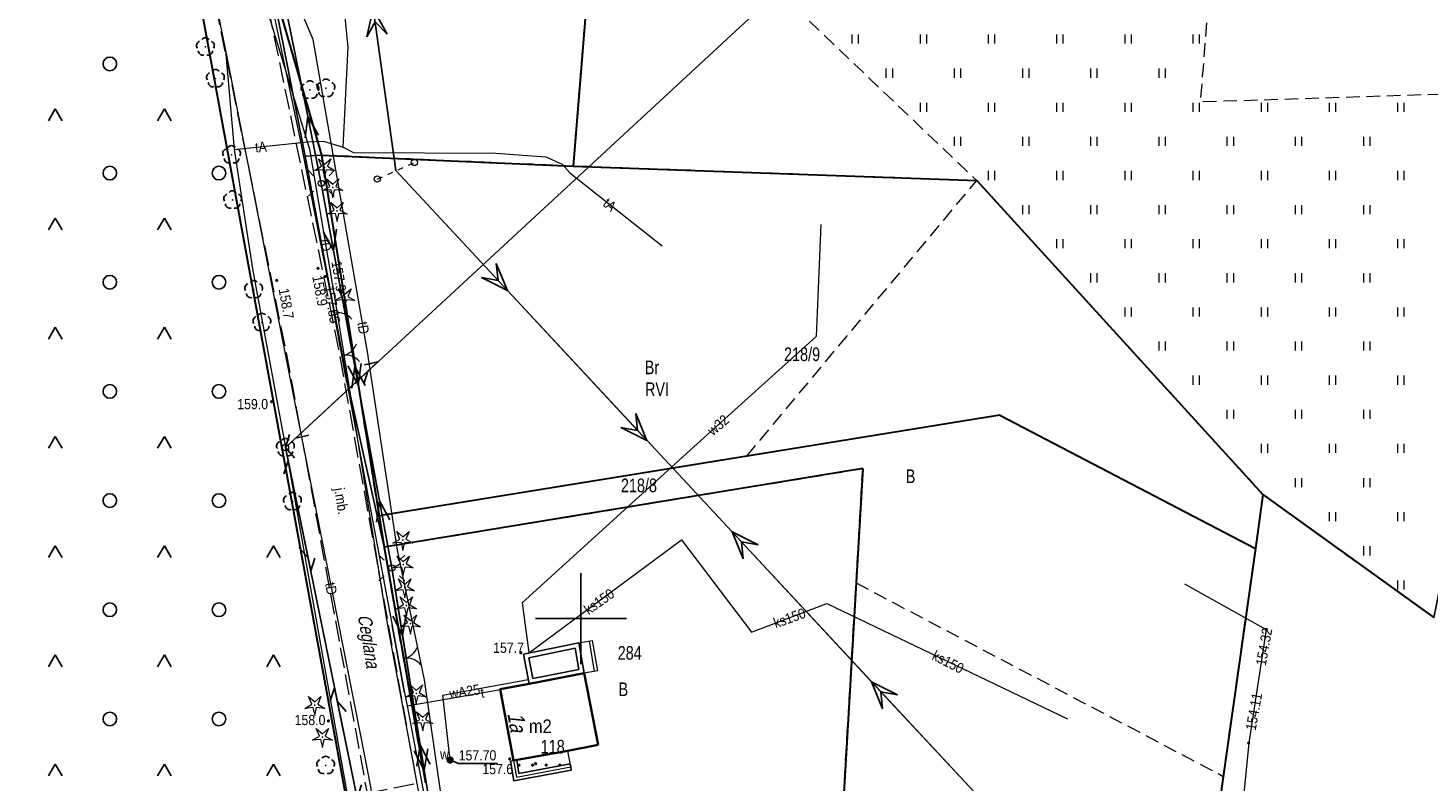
# Model space of a CAD drawing. Header units: metres. Extents: x 5548743 to 5556416, y 5707500 to 5714000.
# Tile 60 of 203: x 5554639 to 5554793, y 5709282 to 5709365. Entities that reach past the tile are written whole.
import ezdxf
from ezdxf.enums import TextEntityAlignment as Align

# ---------------------------------------------------------------- set-up
doc = ezdxf.new("R2010")
doc.units = ezdxf.units.M
doc.header["$MEASUREMENT"] = 0
for name, pattern in [('1.5_0.75', [2.25, 1.5, -0.75]), ('2.25_0.75', [3, 2.25, -0.75]), ('219-1000', [0]), ('otob_1000', [0]), ('otof_1000', [0]), ('suep_nn_1000', [0]), ('suep_wn_1000', [0]), ('supp_1000', [1.25, 0.625, -0.625]), ('sutp_1000', [0])]:
    doc.linetypes.add(name, pattern=pattern)
doc.layers.get('0').update_dxf_attribs({"color": 2, "linetype": 'CONTINUOUS', "lineweight": 5})
for name, color, linetype in [('209-oznaczenie konturu klasyfikacyjnego', 7, 'CONTINUOUS'), ('210-oznaczenie konturu użytku gruntowego', 7, 'CONTINUOUS'), ('211-numer działki ewidencyjnej', 7, 'CONTINUOUS'), ('217-kontur klasyfikacyjny', 7, 'CONTINUOUS'), ('218-kontur użytku gruntowego', 7, 'CONTINUOUS'), ('219-działka ewidencyjna', 7, 'CONTINUOUS'), ('238-Punkt adresowy budynku', 7, 'CONTINUOUS'), ('312-budynek ewidencyjny', 7, 'CONTINUOUS'), ('312-oznaczenie budynku ewidencyjnego', 7, 'CONTINUOUS'), ('312-oznaczenie budynku ewidencyjnego-Atr117', 7, 'CONTINUOUS'), ('352-schody', 7, 'CONTINUOUS'), ('994-Nazwa ulicy', 7, 'CONTINUOUS'), ('brama', 7, 'CONTINUOUS'), ('drzewo iglaste', 7, 'CONTINUOUS'), ('drzewo liściaste', 7, 'CONTINUOUS'), ('furtka', 7, 'CONTINUOUS'), ('jezdnia', 7, 'CONTINUOUS'), ('jezdnia-Atr17', 7, 'CONTINUOUS'), ('latarnia', 7, 'CONTINUOUS'), ('obudowa ochronna przewodu', 7, 'CONTINUOUS'), ('ogrodzenie trwałe', 7, 'CONTINUOUS'), ('pikieta naturalna', 7, 'CONTINUOUS'), ('pikieta naturalna-Atr2', 7, 'CONTINUOUS'), ('przewód elektroenergetyczny niskiego napięcia', 7, 'CONTINUOUS'), ('przewód elektroenergetyczny wysokiego napięcia', 7, 'CONTINUOUS'), ('przewód kanalizacyjny', 7, 'CONTINUOUS'), ('przewód kanalizacyjny-Atr1', 7, 'CONTINUOUS'), ('przewód telekomunikacyjny napowietrzny', 7, 'CONTINUOUS'), ('przewód telekomunikacyjny podziemny', 7, 'CONTINUOUS'), ('przewód telekomunikacyjny podziemny-Atr1', 7, 'CONTINUOUS'), ('przewód wodociągowy', 7, 'CONTINUOUS'), ('przewód wodociągowy-Atr1', 7, 'CONTINUOUS'), ('rzedna', 7, 'CONTINUOUS'), ('rzedna-Atr2', 7, 'CONTINUOUS'), ('słup przewodów napowietrznych', 7, 'CONTINUOUS'), ('taras', 7, 'CONTINUOUS'), ('teren zalesiony', 7, 'CONTINUOUS'), ('trawnik', 7, 'CONTINUOUS'), ('wjazd do podziemia', 7, 'CONTINUOUS'), ('Wstawianie ramki sekcyjnej z opisem', 7, 'CONTINUOUS'), ('zasuwa lub zawór', 7, 'CONTINUOUS'), ('zasuwa lub zawór-Atr17', 7, 'CONTINUOUS'), ('ściana oporowa (linia)', 7, 'CONTINUOUS')]:
    doc.layers.add(name, color=color, linetype=linetype)
doc.styles.get("Standard").update_dxf_attribs({"font": 'Working1250', "width": 0.75})
doc.linetypes.add('902-1000', pattern='A,5,0,[1,ksztalty.shx,S=1,R=0,X=0,Y=0],5', length=10)
doc.linetypes.add('otdn_1000', pattern='A,7,0,[21,ksztalty.shx,S=0.7,R=0,X=0,Y=0]', length=7)

# ---------------------------------------------------------------- blocks, each defined once
blk = doc.blocks.new('PW02')
at = {"linetype": 'Continuous', "lineweight": 13}
h = blk.add_hatch(color=0, dxfattribs=at)
edge = h.paths.add_edge_path()
edge.add_arc((0, 0), 0.18, 0, 360)
blk = doc.blocks.new('TU04')
at = {"color": 0, "linetype": 'Continuous', "lineweight": 13}
for p, q in [((0, 0), (0, 1)), ((0.7, 0), (0.7, 1))]:
    blk.add_line(p, q, dxfattribs=at)
blk = doc.blocks.new('SUEP3')
at = {"color": 0, "linetype": 'Continuous'}
for p, q in [((0, 0), (18.004, 0)), ((18.004, 0), (15.004, 1.125)), ((15.004, 1.125), (16.504, 0)), ((18.004, 0), (15.004, -1.125)), ((16.504, 0), (15.004, -1.125)), ((18.004, 0), (40.504, 0)), ((40.504, 0), (37.504, 1.125)), ((37.504, 1.125), (39.004, 0)), ((40.504, 0), (37.504, -1.125)), ((39.004, 0), (37.504, -1.125))]:
    blk.add_line(p, q, dxfattribs=at)
blk = doc.blocks.new('PW01')
at = {"linetype": 'Continuous', "lineweight": 13}
h = blk.add_hatch(color=0, dxfattribs=at)
edge = h.paths.add_edge_path()
edge.add_arc((0, 0), 0.18, 0, 360)
blk = doc.blocks.new('SUTP')
at = {"color": 0, "linetype": 'Continuous'}
for p, q in [((0, 0), (1.299, 0.75)), ((0, 0), (13.848, 0)), ((2.799, -0.75), (1.5, 0)), ((11.049, -0.75), (12.348, 0)), ((13.848, 0), (12.549, 0.75))]:
    blk.add_line(p, q, dxfattribs=at)
blk = doc.blocks.new('OK02')
at = {"color": 0, "linetype": 'Continuous', "lineweight": 0}
for centre, start, end in [((-2, 0), 0, 60), ((2, 0), 120, 180)]:
    blk.add_arc(centre, 2, start, end, dxfattribs=at)
blk = doc.blocks.new('OP011')
at = {"linetype": 'Continuous', "lineweight": 13}
h = blk.add_hatch(color=0, dxfattribs=at)
edge = h.paths.add_edge_path()
edge.add_arc((0, 0), 0.1, 0, 360)
at = {"color": 0, "linetype": 'Continuous', "lineweight": 13}
for p, q in [((-1.099, -0.357), (-0.324, 0.105)), ((-0.324, 0.105), (-0.679, 0.935)), ((-0.679, 0.935), (0, 0.341)), ((0, 0.341), (0.679, 0.935)), ((0.679, 0.935), (0.324, 0.105)), ((0.324, 0.105), (1.099, -0.357)), ((-0.2, -0.275), (-1.099, -0.357)), ((-0.2, -0.275), (0, -1.155)), ((0, -1.155), (0.2, -0.275)), ((1.099, -0.357), (0.2, -0.275))]:
    blk.add_line(p, q, dxfattribs=at)
blk = doc.blocks.new('OP021')
at = {"linetype": 'Continuous', "lineweight": 13}
h = blk.add_hatch(color=0, dxfattribs=at)
edge = h.paths.add_edge_path()
edge.add_arc((0, 0), 0.1, 0, 360)
at = {"color": 0, "linetype": 'Continuous', "lineweight": -3}
for centre, start, end in [((-0.476, 0.154), 110.388, 213.756), ((0, 0.5), 38.316, 141.684), ((0.476, 0.154), 326.244, 69.612), ((-0.294, -0.404), 182.272, 285.64), ((0.294, -0.404), 254.36, 357.728), ((0.294, -0.404), 254.36, 357.728)]:
    blk.add_arc(centre, 0.5, start, end, dxfattribs=at)
blk = doc.blocks.new('US25')
at = {"linetype": 'Continuous', "lineweight": 13}
h = blk.add_hatch(color=0, dxfattribs=at)
edge = h.paths.add_edge_path()
edge.add_arc((0, 0), 0.4, 0, 360)
blk = doc.blocks.new('SUEP1')
at = {"color": 0, "linetype": 'Continuous'}
for p, q in [((0, 0), (7.5, 0)), ((7.5, 0), (5.25, 0.75)), ((7.5, 0), (5.25, -0.75)), ((7.5, 0), (22.5, 0)), ((22.5, 0), (20.25, 0.75)), ((22.5, 0), (20.25, -0.75))]:
    blk.add_line(p, q, dxfattribs=at)
blk = doc.blocks.new('US15')
at = {"color": 0, "linetype": 'Continuous', "lineweight": 13}
blk.add_circle((0, 0), 0.35, dxfattribs=at)
blk = doc.blocks.new('OK04')
at = {"color": 0, "linetype": 'Continuous', "lineweight": 0}
blk.add_arc((2, 0), 2, 120, 180, dxfattribs=at)
blk = doc.blocks.new('SM05')
at = {"color": 0, "linetype": 'Continuous', "lineweight": 13}
blk.add_circle((0, 0), 0.35, dxfattribs=at)
blk = doc.blocks.new('SM01')
at = {"color": 0, "linetype": 'Continuous', "lineweight": 13}
for p, q in [((-0.848, 0.848), (-1.414, 1.414)), ((0.849, 0.848), (1.414, 1.414)), ((-0.848, -0.849), (-1.414, -1.414)), ((0.849, -0.849), (1.414, -1.414))]:
    blk.add_line(p, q, dxfattribs=at)
blk.add_circle((0, 0), 0.35, dxfattribs=at)
blk = doc.blocks.new('OTZK3')
at = {"color": 0, "linetype": 'Continuous'}
for p, q in [((-0.75, -0.433), (0, 0.866)), ((0, 0.866), (0.75, -0.433))]:
    blk.add_line(p, q, dxfattribs=at)
blk = doc.blocks.new('OTZK1')
at = {"color": 0, "linetype": 'Continuous'}
blk.add_circle((0, 0), 0.75, dxfattribs=at)
blk = doc.blocks.new('RAMKA1000K')
at = {"color": 0}
for p, q in [((300, 295), (300, 305)), ((295, 300), (305, 300))]:
    blk.add_line(p, q, dxfattribs=at)

msp = doc.modelspace()

# ---------------------------------------------------------------- linework, layer by layer
at = {"layer": '217-kontur klasyfikacyjny', "color": 3, "linetype": '1.5_0.75', "lineweight": 18, "flags": 128}
for points in [[(5554699.15, 5709349.73), (5554700.92, 5709371.8)], [(5554665.63, 5709371.19), (5554671.46, 5709350.94)], [(5554671.46, 5709350.94), (5554677.79, 5709311.3)], [(5554699.15, 5709349.73), (5554671.46, 5709350.94)], [(5554671.46, 5709350.94), (5554699.15, 5709349.73)], [(5554743.52, 5709348.14), (5554699.15, 5709349.73)], [(5554718.24, 5709317.86), (5554743.52, 5709348.14)], [(5554677.79, 5709311.3), (5554718.24, 5709317.86)], [(5554775, 5709313.63), (5554774.17, 5709307.69)], [(5554793.8, 5709300.1), (5554775, 5709313.63)], [(5554774.17, 5709307.69), (5554770.63, 5709282.66)], [(5554770.63, 5709282.66), (5554769.35, 5709273.57)]]:
    msp.add_lwpolyline(points, dxfattribs=at)
at = {"layer": '218-kontur użytku gruntowego', "color": 70, "linetype": '1.5_0.75', "lineweight": 18, "flags": 128}
for points in [[(5554677.29, 5709263.24), (5554651.5, 5709403.86)], [(5554651.5, 5709403.86), (5554677.29, 5709263.24)], [(5554700.92, 5709371.8), (5554699.15, 5709349.73)], [(5554699.15, 5709349.73), (5554700.92, 5709371.8)], [(5554665.63, 5709371.19), (5554671.46, 5709350.94)], [(5554671.46, 5709350.94), (5554665.63, 5709371.19)], [(5554671.46, 5709350.94), (5554677.79, 5709311.3)], [(5554699.15, 5709349.73), (5554671.46, 5709350.94)], [(5554671.46, 5709350.94), (5554699.15, 5709349.73)], [(5554677.79, 5709311.3), (5554671.46, 5709350.94)], [(5554743.52, 5709348.14), (5554699.15, 5709349.73)], [(5554699.15, 5709349.73), (5554743.52, 5709348.14)], [(5554718.24, 5709317.86), (5554743.52, 5709348.14)], [(5554743.52, 5709348.14), (5554775, 5709313.63)], [(5554746.07, 5709322.36), (5554718.24, 5709317.86)], [(5554774.17, 5709307.69), (5554746.07, 5709322.36)], [(5554677.79, 5709311.3), (5554718.24, 5709317.86)], [(5554718.24, 5709317.86), (5554677.79, 5709311.3)], [(5554730.98, 5709316.48), (5554678.34, 5709307.85)], [(5554678.34, 5709307.85), (5554730.98, 5709316.48)], [(5554730.25, 5709303.92), (5554730.98, 5709316.48)], [(5554730.98, 5709316.48), (5554730.25, 5709303.92)], [(5554775, 5709313.63), (5554774.17, 5709307.69)], [(5554793.8, 5709300.1), (5554775, 5709313.63)], [(5554775, 5709313.63), (5554793.8, 5709300.1)], [(5554677.79, 5709311.3), (5554678.34, 5709307.85)], [(5554678.34, 5709307.85), (5554677.79, 5709311.3)], [(5554678.34, 5709307.85), (5554682.89, 5709281.93)], [(5554682.89, 5709281.93), (5554678.34, 5709307.85)], [(5554774.17, 5709307.69), (5554770.63, 5709282.66)], [(5554770.63, 5709282.66), (5554774.17, 5709307.69)], [(5554728.71, 5709277.66), (5554730.25, 5709303.92)], [(5554730.25, 5709303.92), (5554770.63, 5709282.66)], [(5554770.63, 5709282.66), (5554769.35, 5709273.57)]]:
    msp.add_lwpolyline(points, dxfattribs=at)
at = {"layer": '219-działka ewidencyjna', "color": 94, "linetype": '219-1000', "lineweight": 30, "flags": 128}
for points in [[(5554651.5, 5709403.86), (5554677.29, 5709263.24)], [(5554700.92, 5709371.8), (5554699.15, 5709349.73)], [(5554665.63, 5709371.19), (5554671.46, 5709350.94)], [(5554671.46, 5709350.94), (5554699.15, 5709349.73)], [(5554671.46, 5709350.94), (5554677.79, 5709311.3)], [(5554699.15, 5709349.73), (5554743.52, 5709348.14)], [(5554743.52, 5709348.14), (5554775, 5709313.63)], [(5554746.07, 5709322.36), (5554677.79, 5709311.3)], [(5554746.07, 5709322.36), (5554774.17, 5709307.69)], [(5554730.98, 5709316.48), (5554678.34, 5709307.85)], [(5554730.98, 5709316.48), (5554728.71, 5709277.66)], [(5554775, 5709313.63), (5554774.17, 5709307.69)], [(5554775, 5709313.63), (5554793.8, 5709300.1)], [(5554677.79, 5709311.3), (5554678.34, 5709307.85)], [(5554678.34, 5709307.85), (5554682.89, 5709281.93)], [(5554774.17, 5709307.69), (5554769.35, 5709273.57)]]:
    msp.add_lwpolyline(points, dxfattribs=at)
at = {"layer": '312-budynek ewidencyjny', "color": 252, "linetype": 'Continuous', "lineweight": 35, "flags": 128}
for points in [[(5554694.29, 5709292.81), (5554700.35, 5709294)], [(5554700.35, 5709294), (5554701.88, 5709286.12)], [(5554691.13, 5709292.23), (5554694.29, 5709292.81)], [(5554692.59, 5709284.39), (5554691.13, 5709292.23)], [(5554698.55, 5709285.47), (5554692.59, 5709284.39)], [(5554701.88, 5709286.12), (5554698.55, 5709285.47)]]:
    msp.add_lwpolyline(points, dxfattribs=at)
at = {"layer": '352-schody', "color": 252, "linetype": 'Continuous', "lineweight": 18, "flags": 128}
msp.add_lwpolyline([(5554700.35, 5709294), (5554699.75, 5709297.33), (5554701.22, 5709297.6), (5554701.83, 5709294.26)], close=True, dxfattribs=at)
msp.add_lwpolyline([(5554700.35, 5709294), (5554699.75, 5709297.33), (5554701.22, 5709297.6), (5554701.83, 5709294.26)], close=True, dxfattribs=at)
msp.add_lwpolyline([(5554700.894, 5709297.54), (5554701.446, 5709294.193)], dxfattribs=at)
at = {"layer": 'brama', "color": 252, "linetype": 'otob_1000', "lineweight": 18, "flags": 128}
for points in [[(5554673.26, 5709331.71), (5554674.29, 5709326.11)], [(5554680.05, 5709298.1), (5554680.93, 5709293.13)]]:
    msp.add_lwpolyline(points, dxfattribs=at)
at = {"layer": 'furtka', "color": 252, "linetype": 'otof_1000', "lineweight": 18, "flags": 128}
msp.add_lwpolyline([(5554672.91, 5709333.58), (5554673.26, 5709331.71)], dxfattribs=at)
at = {"layer": 'jezdnia', "color": 252, "linetype": '2.25_0.75', "lineweight": 18, "flags": 128}
msp.add_lwpolyline([(5554676.47, 5709280.8), (5554681.97, 5709281.91), (5554673.27, 5709330.14), (5554664.53, 5709372.48), (5554658.91, 5709371.87), (5554667.57, 5709329.23)], close=True, dxfattribs=at)
at = {"layer": 'obudowa ochronna przewodu', "color": 252, "linetype": 'Continuous', "lineweight": 25, "flags": 128}
for points in [[(5554672.81, 5709333.76), (5554674.25, 5709325.93)], [(5554679.24, 5709299.24), (5554680.58, 5709291.84)]]:
    msp.add_lwpolyline(points, dxfattribs=at)
at = {"layer": 'ogrodzenie trwałe', "color": 252, "linetype": '902-1000', "lineweight": 25, "flags": 128}
for points in [[(5554648.86, 5709466.15), (5554669.68, 5709464.7), (5554706.67, 5709462.2), (5554726.29, 5709461.38), (5554756.89, 5709461.32), (5554778.66, 5709461.29), (5554805.35, 5709454.43), (5554810.55, 5709460.19), (5554840.58, 5709457.83), (5554834.53, 5709422.53), (5554832.35, 5709410.28), (5554831.48, 5709406.36), (5554825.25, 5709374.48), (5554810.05, 5709296.6), (5554795.08, 5709306.35), (5554793.8, 5709300.1), (5554775, 5709313.63), (5554743.52, 5709348.14), (5554699.15, 5709349.73)], [(5554666.32, 5709367.8), (5554669.66, 5709350.84)], [(5554669.66, 5709350.84), (5554671.46, 5709350.94), (5554699.15, 5709349.73)], [(5554669.66, 5709350.84), (5554672.91, 5709333.58)], [(5554674.29, 5709326.11), (5554678.34, 5709307.85)], [(5554678.34, 5709307.85), (5554697.99, 5709311.07)], [(5554680.05, 5709298.1), (5554678.34, 5709307.85)], [(5554682.89, 5709281.93), (5554680.93, 5709293.13)]]:
    msp.add_lwpolyline(points, dxfattribs=at)
at = {"layer": 'przewód elektroenergetyczny niskiego napięcia', "color": 1, "linetype": 'suep_nn_1000', "lineweight": 18, "flags": 128}
for points in [[(5554663.19, 5709388.64), (5554671.44, 5709347.83)], [(5554671.44, 5709347.83), (5554679.2, 5709305.56)], [(5554679.2, 5709305.56), (5554685.88, 5709263.89)]]:
    msp.add_lwpolyline(points, dxfattribs=at)
at = {"layer": 'przewód elektroenergetyczny wysokiego napięcia', "color": 1, "linetype": 'suep_wn_1000', "lineweight": 18, "flags": 128}
for points in [[(5554662.44, 5709471.93), (5554679.64, 5709349.23)], [(5554679.64, 5709349.23), (5554744.22, 5709279.88)]]:
    msp.add_lwpolyline(points, dxfattribs=at)
at = {"layer": 'przewód kanalizacyjny', "color": 34, "linetype": 'Continuous', "lineweight": 18, "flags": 128}
msp.add_lwpolyline([(5554694.22, 5709296.19), (5554711.06, 5709308.64), (5554718.76, 5709298.52), (5554727.04, 5709301.66), (5554753.52, 5709288.97)], dxfattribs=at)
at = {"layer": 'przewód telekomunikacyjny napowietrzny', "color": 30, "linetype": 'sutp_1000', "lineweight": 18, "flags": 128}
for points in [[(5554729.7, 5709376.35), (5554667.5, 5709318.8)], [(5554675.67, 5709278.82), (5554667.5, 5709318.8)], [(5554667.5, 5709318.8), (5554675.67, 5709278.82)]]:
    msp.add_lwpolyline(points, dxfattribs=at)
at = {"layer": 'przewód telekomunikacyjny podziemny', "color": 30, "linetype": 'Continuous', "lineweight": 18, "flags": 128}
for points in [[(5554612.33, 5709652.7), (5554619.55, 5709609.98), (5554623.12, 5709589.54), (5554629.02, 5709556.89), (5554636.14, 5709518.27), (5554642.17, 5709487.96), (5554645.79, 5709471.05), (5554649.61, 5709451.24), (5554662.91, 5709380.65), (5554664.92, 5709368.69), (5554670.16, 5709351.61), (5554673.16, 5709333.79), (5554678.66, 5709299.63), (5554685.34, 5709263.51), (5554690.84, 5709235.53), (5554692.14, 5709229.68), (5554697.24, 5709225.07)], [(5554611.99, 5709620), (5554619.29, 5709585.94), (5554626.13, 5709546.96), (5554633.52, 5709506.36), (5554639.31, 5709474.86), (5554643.97, 5709450.04), (5554648.73, 5709423.61), (5554655.96, 5709386.68), (5554660.9, 5709362.42)], [(5554685.25, 5709276.23), (5554682.78, 5709293.25), (5554679.82, 5709307.51), (5554676.54, 5709329.33), (5554670.54, 5709363.65), (5554669.59, 5709365.87), (5554667.67, 5709371.77), (5554665.54, 5709378.57), (5554664.42, 5709380.97), (5554664.25, 5709382.94), (5554664.22, 5709385.43), (5554663.42, 5709392.1), (5554662.72, 5709398.32), (5554661.26, 5709407.38), (5554659.13, 5709415.76), (5554656.93, 5709428.32), (5554656.22, 5709432.34), (5554655.88, 5709436.18), (5554655.88, 5709439.12), (5554659.95, 5709449.93)], [(5554652.51, 5709443.5), (5554652.12, 5709438.04), (5554653.08, 5709431.98), (5554658.59, 5709404.37), (5554665.46, 5709370.64), (5554666.22, 5709366.41), (5554669.17, 5709352.45), (5554672.81, 5709333.76), (5554674.25, 5709325.93), (5554679.24, 5709299.24), (5554680.58, 5709291.84), (5554680.9, 5709290.42), (5554686.68, 5709259.86), (5554688.73, 5709249.23), (5554691.59, 5709233.9), (5554692.6, 5709230.4), (5554697.27, 5709225.75)], [(5554673.83, 5709351.81), (5554674.39, 5709362.81), (5554673.74, 5709369.4), (5554674.97, 5709381.42), (5554681.83, 5709382.71)], [(5554660.89, 5709362.48), (5554668.41, 5709324.24), (5554676.22, 5709284.72), (5554682.3, 5709253.08), (5554682.04, 5709246.68)], [(5554660.89, 5709362.48), (5554661.87, 5709351.54), (5554663.89, 5709338.44), (5554667.5, 5709318.8)], [(5554661.87, 5709351.54), (5554669.95, 5709352.39), (5554671.69, 5709352.47), (5554673.83, 5709351.81)], [(5554673.83, 5709351.81), (5554675, 5709351.24), (5554690.62, 5709351.16), (5554696.15, 5709350.75), (5554697.92, 5709349.95), (5554698.76, 5709348.98), (5554708.91, 5709340.95)], [(5554667.5, 5709318.8), (5554675.99, 5709271.19), (5554677.26, 5709263.47), (5554680.38, 5709228.29)], [(5554680.9, 5709290.42), (5554690.92, 5709292.17), (5554691.13, 5709292.23)]]:
    msp.add_lwpolyline(points, dxfattribs=at)
at = {"layer": 'przewód wodociągowy', "color": 5, "linetype": 'Continuous', "lineweight": 18, "flags": 128}
for points in [[(5554726.38, 5709343.33), (5554725.88, 5709331.02), (5554712.76, 5709319.21), (5554693.54, 5709301.73), (5554694.25, 5709296.26)], [(5554766.37, 5709303.81), (5554775.37, 5709298.81), (5554773.43, 5709286.33), (5554772.26, 5709274.49), (5554771.31, 5709251.46), (5554778.08, 5709235.9), (5554775.97, 5709221.75), (5554774.5, 5709211.14)], [(5554685.61, 5709284.45), (5554684.82, 5709291.58), (5554694.2, 5709293.3)]]:
    msp.add_lwpolyline(points, dxfattribs=at)
at = {"layer": 'rzedna-Atr2', "color": 252, "flags": 128}
msp.add_lwpolyline([(5554685.61, 5709284.45), (5554686.55, 5709284.06), (5554690.825, 5709284.06)], dxfattribs=at)
at = {"layer": 'słup przewodów napowietrznych', "color": 252, "linetype": 'supp_1000', "lineweight": 18, "flags": 128}
msp.add_lwpolyline([(5554677.6, 5709348.31), (5554681.68, 5709350.13)], dxfattribs=at)
at = {"layer": 'taras', "color": 252}
for p, q in [((5554693.67, 5709296.08), (5554699.75, 5709297.33)), ((5554694.29, 5709292.81), (5554693.67, 5709296.08)), ((5554694.253, 5709295.689), (5554699.349, 5709296.737)), ((5554699.349, 5709296.737), (5554699.77, 5709294.396)), ((5554699.75, 5709297.33), (5554700.35, 5709294)), ((5554694.687, 5709293.397), (5554694.253, 5709295.689)), ((5554700.35, 5709294), (5554694.29, 5709292.81)), ((5554699.77, 5709294.396), (5554694.687, 5709293.397))]:
    msp.add_line(p, q, dxfattribs=at)
at = {"layer": 'teren zalesiony', "color": 3, "linetype": '1.5_0.75', "lineweight": 18, "flags": 128}
msp.add_lwpolyline([(5554677.26, 5709263.47), (5554651.5, 5709403.86), (5554641.75, 5709453.76), (5554550.35, 5709468.43), (5554462.74, 5709482.49), (5554433.1, 5709257.27), (5554664.37, 5709223.95), (5554674.34, 5709223.88), (5554680.38, 5709228.29)], close=True, dxfattribs=at)
at = {"layer": 'trawnik', "color": 252, "linetype": '1.5_0.75', "lineweight": 18, "flags": 128}
msp.add_lwpolyline([(5554727.64, 5709450.9), (5554724.68, 5709426.59), (5554757.87, 5709416.95), (5554772.01, 5709415.25), (5554773.26, 5709459.06), (5554780.18, 5709458.78), (5554779.96, 5709450.74), (5554781.85, 5709450.62), (5554781.69, 5709437.99), (5554784.8, 5709437.78), (5554784.01, 5709414.2), (5554789.75, 5709408.83), (5554792.17, 5709408.15), (5554790.41, 5709387.57), (5554802.8, 5709386.67), (5554801.44, 5709375.64), (5554800.91, 5709357.82), (5554768.14, 5709356.77), (5554769.12, 5709369.01), (5554770.38, 5709389.28), (5554738.04, 5709391.38), (5554730.86, 5709389.46), (5554722.77, 5709390.26), (5554724.65, 5709413.05), (5554732.69, 5709412.52), (5554739.64, 5709412.03), (5554753.51, 5709411.17), (5554753.66, 5709414.48), (5554704.87, 5709428.45), (5554692.5, 5709432.29), (5554692.83, 5709431.86), (5554685.33, 5709434.23), (5554676.6, 5709437.82), (5554655.85, 5709447.23), (5554655.76, 5709446.15), (5554654.11, 5709445), (5554652.56, 5709440.96), (5554653.12, 5709437.43), (5554677.02, 5709433.31), (5554717.41, 5709419.25), (5554717.54, 5709416.42), (5554717.62, 5709414.65), (5554719.64, 5709370.88), (5554743.52, 5709348.14), (5554775, 5709313.63), (5554793.8, 5709300.1), (5554795.08, 5709306.35), (5554810.05, 5709296.6), (5554825.25, 5709374.48), (5554831.48, 5709406.36), (5554832.35, 5709410.28), (5554832.75, 5709412.56), (5554839.74, 5709414.78), (5554840.51, 5709419.62), (5554834.53, 5709422.53), (5554797.11, 5709426.1), (5554790.45, 5709426.67), (5554790.88, 5709431.27), (5554797.87, 5709441.66), (5554798.47, 5709447.83), (5554793.98, 5709449.73), (5554780.18, 5709458.78), (5554780.49, 5709460.82), (5554771.07, 5709460.89), (5554696.08, 5709461.46), (5554665.48, 5709465), (5554649.95, 5709466.04), (5554648.86, 5709466.15), (5554648.23, 5709464.25), (5554649.01, 5709460.91), (5554656.12, 5709452.5), (5554656, 5709451.36), (5554678.15, 5709441.88), (5554686.67, 5709438.35), (5554693.8, 5709436.12), (5554705.72, 5709431.93), (5554709.18, 5709453.37)], close=True, dxfattribs=at)
at = {"layer": 'wjazd do podziemia', "color": 252, "linetype": 'Continuous', "lineweight": 18, "flags": 128}
msp.add_lwpolyline([(5554692.59, 5709284.39), (5554692.89, 5709282.56), (5554698.87, 5709283.69), (5554698.55, 5709285.47)], close=True, dxfattribs=at)
at = {"layer": 'ściana oporowa (linia)', "color": 252, "linetype": 'Continuous'}
for p, q in [((5554692.59, 5709284.39), (5554692.245, 5709284.333)), ((5554692.935, 5709284.447), (5554692.59, 5709284.39)), ((5554698.805, 5709284.034), (5554698.87, 5709283.69)), ((5554698.87, 5709283.69), (5554698.935, 5709283.346))]:
    msp.add_line(p, q, dxfattribs=at)
at = {"layer": 'ściana oporowa (linia)', "color": 252, "linetype": 'otdn_1000'}
for p, q in [((5554692.245, 5709284.333), (5554692.603, 5709282.15)), ((5554692.603, 5709282.15), (5554698.935, 5709283.346))]:
    msp.add_line(p, q, dxfattribs=at)
at = {"layer": 'ściana oporowa (linia)', "color": 252}
for p, q in [((5554692.935, 5709284.447), (5554693.177, 5709282.97)), ((5554693.177, 5709282.97), (5554698.805, 5709284.034))]:
    msp.add_line(p, q, dxfattribs=at)

# ---------------------------------------------------------------- block references
at = {"layer": 'brama', "color": 252, "linetype": 'Continuous', "lineweight": 18}
for p, rotation in [((5554673.775, 5709328.91), 280.422), ((5554680.49, 5709295.615), 280.041)]:
    msp.add_blockref('OK02', p, dxfattribs=dict(at, rotation=rotation))
at = {"layer": 'drzewo iglaste', "color": 94, "linetype": 'Continuous', "lineweight": 18}
for p in [(5554671.8, 5709349.61), (5554672.7, 5709347.4), (5554673.17, 5709344.8), (5554674.03, 5709335.31), (5554680.41, 5709308.63), (5554680.46, 5709305.93), (5554680.61, 5709303.42), (5554680.8, 5709301.44), (5554681.24, 5709299.45), (5554681.89, 5709291.77), (5554670.72, 5709290.49), (5554682.59, 5709288.82), (5554671.56, 5709286.98)]:
    msp.add_blockref('OP011', p, dxfattribs=at)
at = {"layer": 'drzewo liściaste', "color": 3, "linetype": 'Continuous', "lineweight": 18}
for p in [(5554658.7, 5709362.83), (5554659.8, 5709359.35), (5554671.95, 5709358.29), (5554670.19, 5709358.11), (5554661.58, 5709350.98), (5554661.69, 5709346.01), (5554664, 5709336.17), (5554664.91, 5709332.56), (5554667.5, 5709318.8), (5554668.27, 5709312.87), (5554671.92, 5709283.86)]:
    msp.add_blockref('OP021', p, dxfattribs=at)
at = {"layer": 'furtka', "color": 252, "linetype": 'Continuous', "lineweight": 18, "rotation": 280.601}
msp.add_blockref('OK04', (5554672.91, 5709333.58), dxfattribs=at)
at = {"layer": 'latarnia', "color": 252, "linetype": 'Continuous', "lineweight": 18}
for p in [(5554671.44, 5709347.83), (5554679.2, 5709305.56)]:
    msp.add_blockref('SM01', p, dxfattribs=at)
at = {"layer": 'pikieta naturalna', "color": 252, "linetype": 'Continuous', "lineweight": 13}
for p in [(5554671.08, 5709338.49), (5554671.87, 5709337.6), (5554666.54, 5709337.17), (5554665.98, 5709323.84), (5554693.38, 5709296.25), (5554672.22, 5709288.75), (5554692.16, 5709284.57)]:
    msp.add_blockref('PW01', p, dxfattribs=at)
at = {"layer": 'przewód elektroenergetyczny niskiego napięcia', "color": 1, "linetype": 'Continuous', "lineweight": 18}
for p, rotation in [((5554671.44, 5709347.83), 101.429), ((5554671.44, 5709347.83), 280.403), ((5554679.2, 5709305.56), 100.403), ((5554679.2, 5709305.56), 279.107), ((5554685.88, 5709263.89), 99.10700000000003)]:
    msp.add_blockref('SUEP1', p, dxfattribs=dict(at, rotation=rotation))
at = {"layer": 'przewód elektroenergetyczny wysokiego napięcia', "color": 1, "linetype": 'Continuous', "lineweight": 18}
for p, rotation in [((5554679.64, 5709349.23), 97.98), ((5554679.64, 5709349.23), 312.96), ((5554744.22, 5709279.88), 132.96)]:
    msp.add_blockref('SUEP3', p, dxfattribs=dict(at, rotation=rotation))
at = {"layer": 'przewód telekomunikacyjny napowietrzny', "color": 30, "linetype": 'Continuous', "lineweight": 18}
for p, rotation in [((5554667.5, 5709318.8), 42.776), ((5554667.5, 5709318.8), 281.55), ((5554675.67, 5709278.82), 101.55)]:
    msp.add_blockref('SUTP', p, dxfattribs=dict(at, rotation=rotation))
at = {"layer": 'rzedna', "color": 30, "linetype": 'Continuous', "lineweight": 18}
msp.add_blockref('PW01', (5554672.81, 5709333.76), dxfattribs=at)
at = {"layer": 'rzedna', "color": 5, "linetype": 'Continuous', "lineweight": 18}
for p in [(5554775.37, 5709298.81), (5554773.43, 5709286.33), (5554685.61, 5709284.45)]:
    msp.add_blockref('PW01', p, dxfattribs=at)
at = {"layer": 'słup przewodów napowietrznych', "color": 252, "linetype": 'Continuous', "lineweight": 18}
for name, p in [('SM05', (5554681.68, 5709350.13)), ('SM05', (5554677.6, 5709348.31)), ('US15', (5554671.44, 5709347.83)), ('US15', (5554667.5, 5709318.8)), ('US15', (5554679.2, 5709305.56))]:
    msp.add_blockref(name, p, dxfattribs=at)
at = {"layer": 'teren zalesiony', "color": 3, "linetype": 'Continuous', "lineweight": 18}
for name, p in [('OTZK1', (5554648.186, 5709360.966)), ('OTZK3', (5554642.186, 5709355.146)), ('OTZK3', (5554654.186, 5709355.146)), ('OTZK1', (5554648.186, 5709348.966)), ('OTZK1', (5554660.186, 5709348.966)), ('OTZK3', (5554642.186, 5709343.146)), ('OTZK3', (5554654.186, 5709343.146)), ('OTZK1', (5554648.186, 5709336.966)), ('OTZK1', (5554660.186, 5709336.966)), ('OTZK3', (5554642.186, 5709331.146)), ('OTZK3', (5554654.186, 5709331.146)), ('OTZK1', (5554648.186, 5709324.966)), ('OTZK1', (5554660.186, 5709324.966)), ('OTZK3', (5554642.186, 5709319.146)), ('OTZK3', (5554654.186, 5709319.146)), ('OTZK1', (5554648.186, 5709312.966)), ('OTZK1', (5554660.186, 5709312.966)), ('OTZK3', (5554642.186, 5709307.146)), ('OTZK3', (5554654.186, 5709307.146)), ('OTZK3', (5554666.186, 5709307.146)), ('OTZK1', (5554648.186, 5709300.966)), ('OTZK1', (5554660.186, 5709300.966)), ('OTZK3', (5554642.186, 5709295.146)), ('OTZK3', (5554654.186, 5709295.146)), ('OTZK3', (5554666.186, 5709295.146)), ('OTZK1', (5554648.186, 5709288.966)), ('OTZK1', (5554660.186, 5709288.966)), ('OTZK3', (5554642.186, 5709283.146)), ('OTZK3', (5554654.186, 5709283.146)), ('OTZK3', (5554666.186, 5709283.146))]:
    msp.add_blockref(name, p, dxfattribs=at)
at = {"layer": 'trawnik', "color": 252, "linetype": 'Continuous', "lineweight": 18}
for p in [(5554729.829, 5709363.199), (5554737.329, 5709363.199), (5554744.829, 5709363.199), (5554752.329, 5709363.199), (5554759.829, 5709363.199), (5554767.329, 5709363.199), (5554733.579, 5709359.449), (5554741.079, 5709359.449), (5554748.579, 5709359.449), (5554756.079, 5709359.449), (5554763.579, 5709359.449), (5554737.329, 5709355.699), (5554744.829, 5709355.699), (5554752.329, 5709355.699), (5554759.829, 5709355.699), (5554767.329, 5709355.699), (5554774.829, 5709355.699), (5554782.329, 5709355.699), (5554789.829, 5709355.699), (5554741.079, 5709351.949), (5554748.579, 5709351.949), (5554756.079, 5709351.949), (5554763.579, 5709351.949), (5554771.079, 5709351.949), (5554778.579, 5709351.949), (5554786.079, 5709351.949), (5554744.829, 5709348.199), (5554752.329, 5709348.199), (5554759.829, 5709348.199), (5554767.329, 5709348.199), (5554774.829, 5709348.199), (5554782.329, 5709348.199), (5554789.829, 5709348.199), (5554748.579, 5709344.449), (5554756.079, 5709344.449), (5554763.579, 5709344.449), (5554771.079, 5709344.449), (5554778.579, 5709344.449), (5554786.079, 5709344.449), (5554752.329, 5709340.699), (5554759.829, 5709340.699), (5554767.329, 5709340.699), (5554774.829, 5709340.699), (5554782.329, 5709340.699), (5554789.829, 5709340.699), (5554756.079, 5709336.949), (5554763.579, 5709336.949), (5554771.079, 5709336.949), (5554778.579, 5709336.949), (5554786.079, 5709336.949), (5554759.829, 5709333.199), (5554767.329, 5709333.199), (5554774.829, 5709333.199), (5554782.329, 5709333.199), (5554789.829, 5709333.199), (5554763.579, 5709329.449), (5554771.079, 5709329.449), (5554778.579, 5709329.449), (5554786.079, 5709329.449), (5554767.329, 5709325.699), (5554774.829, 5709325.699), (5554782.329, 5709325.699), (5554789.829, 5709325.699), (5554771.079, 5709321.949), (5554778.579, 5709321.949), (5554786.079, 5709321.949), (5554774.829, 5709318.199), (5554782.329, 5709318.199), (5554789.829, 5709318.199), (5554778.579, 5709314.449), (5554786.079, 5709314.449), (5554782.329, 5709310.699), (5554789.829, 5709310.699), (5554786.079, 5709306.949), (5554789.829, 5709303.199)]:
    msp.add_blockref('TU04', p, dxfattribs=at)
at = {"layer": 'wjazd do podziemia', "color": 252, "linetype": 'Continuous', "lineweight": 18}
for p in [(5554693.175, 5709283.895), (5554694.675, 5709283.895), (5554695.008, 5709284.055), (5554696.175, 5709283.895), (5554697.675, 5709283.895)]:
    msp.add_blockref('PW02', p, dxfattribs=at)
at = {"layer": 'Wstawianie ramki sekcyjnej z opisem', "color": 8, "linetype": 'Continuous', "lineweight": 5}
msp.add_blockref('RAMKA1000K', (5554400, 5709000), dxfattribs=at)
msp.add_blockref('RAMKA1000K', (5554400, 5709000), dxfattribs=at)
msp.add_blockref('RAMKA1000K', (5554400, 5709000), dxfattribs=at)
msp.add_blockref('RAMKA1000K', (5554400, 5709000), dxfattribs=at)
at = {"layer": 'zasuwa lub zawór', "color": 5, "linetype": 'Continuous', "lineweight": 18}
msp.add_blockref('US25', (5554685.61, 5709284.45), dxfattribs=at)

# ---------------------------------------------------------------- texts
at = {"layer": '209-oznaczenie konturu klasyfikacyjnego', "color": 70, "linetype": 'Continuous', "lineweight": 18, "width": 0.79}
msp.add_text('RVI', height=1.5, dxfattribs=at).set_placement((5554707.04, 5709325.96), align=Align.TOP_LEFT)
at = {"layer": '210-oznaczenie konturu użytku gruntowego', "color": 70, "linetype": 'Continuous', "lineweight": 18, "width": 0.79}
for s, p in [('Br', (5554707.01, 5709326.86)), ('B', (5554735.72, 5709314.89)), ('B', (5554704.13, 5709291.48))]:
    msp.add_text(s, height=1.5, dxfattribs=at).set_placement(p)
at = {"layer": '211-numer działki ewidencyjnej', "color": 94, "linetype": 'Continuous', "lineweight": 30, "width": 0.79}
for s, p in [('218/9', (5554722.33, 5709328.3)), ('218/8', (5554704.39, 5709313.89)), ('284', (5554704.04, 5709295.48))]:
    msp.add_text(s, height=1.5, dxfattribs=at).set_placement(p)
at = {"layer": '238-Punkt adresowy budynku', "color": 252, "linetype": 'Continuous', "lineweight": 18, "oblique": 15, "width": 0.79}
msp.add_text('1a', height=1.8, rotation=-80.758, dxfattribs=at).set_placement((5554692.08, 5709288.5), align=Align.CENTER)
at = {"layer": '312-oznaczenie budynku ewidencyjnego', "color": 252, "linetype": 'Continuous', "lineweight": 18, "width": 0.79}
msp.add_text('118', height=1.5, dxfattribs=at).set_placement((5554695.57, 5709286.67), align=Align.TOP_LEFT)
at = {"layer": '312-oznaczenie budynku ewidencyjnego-Atr117', "color": 252, "width": 0.9}
msp.add_text('m2', height=1.5, dxfattribs=at).set_placement((5554695.53, 5709288.17), align=Align.MIDDLE_CENTER)
at = {"layer": '994-Nazwa ulicy', "color": 252, "linetype": 'Continuous', "lineweight": 18, "oblique": 15, "width": 0.79}
msp.add_text('Ceglana', height=1.5, rotation=279.489, dxfattribs=at).set_placement((5554676.18, 5709300.46), align=Align.MIDDLE_LEFT)
at = {"layer": 'jezdnia-Atr17', "color": 252, "width": 0.9}
msp.add_text('j.mb.', height=1.125, rotation=279.103, dxfattribs=at).set_placement((5554672.85, 5709314.28))
at = {"layer": 'pikieta naturalna-Atr2', "color": 252, "width": 0.9}
for s, rotation, p in [('157.9', 279.339, (5554672.55, 5709339.2)), ('158.7', 280.168, (5554666.74, 5709336.19)), ('158.9', 280.356, (5554670.44, 5709337.6))]:
    msp.add_text(s, height=1.125, rotation=rotation, dxfattribs=at).set_placement(p)
for s, p in [('159.0', (5554662.2, 5709323.01)), ('157.7', (5554690.34, 5709296.23)), ('158.0', (5554668.51, 5709288.29)), ('157.6', (5554689.15, 5709282.9))]:
    msp.add_text(s, height=1.125, dxfattribs=at).set_placement(p)
at = {"layer": 'przewód kanalizacyjny-Atr1', "color": 34, "width": 0.9}
for rotation, p in [(35.162, (5554700.52, 5709300.84)), (19.458, (5554721.23, 5709299.46)), (333.086, (5554738.76, 5709296.05))]:
    msp.add_text('ks150', height=1.125, rotation=rotation, dxfattribs=at).set_placement(p, align=Align.MIDDLE_LEFT)
at = {"layer": 'przewód telekomunikacyjny podziemny-Atr1', "color": 30, "width": 0.9}
for s, rotation, p in [('tA', 4.664, (5554664.16, 5709351.78)), ('tA', 320.358, (5554702.67, 5709345.89)), ('tD', 278.242, (5554671.83, 5709341.71)), ('tD', 278.6, (5554675.96, 5709332.62)), ('tD', 279.864, (5554672.41, 5709303.96)), ('t', 8.592, (5554688.97, 5709291.83))]:
    msp.add_text(s, height=1.125, rotation=rotation, dxfattribs=at).set_placement(p, align=Align.MIDDLE_LEFT)
at = {"layer": 'przewód wodociągowy-Atr1', "color": 5, "width": 0.9}
for s, rotation, p in [('w32', 40.678, (5554714.15, 5709320.46)), ('wA25', 9.057, (5554685.54, 5709291.71))]:
    msp.add_text(s, height=1.125, rotation=rotation, dxfattribs=at).set_placement(p, align=Align.MIDDLE_LEFT)
at = {"layer": 'rzedna-Atr2', "color": 30, "width": 0.9}
msp.add_text('157.85', height=1.125, rotation=279.739, dxfattribs=at).set_placement((5554672.27, 5709336.56), align=Align.MIDDLE_LEFT)
at = {"layer": 'rzedna-Atr2', "color": 5, "width": 0.9}
for s, p in [('154.32', (5554774.75, 5709294.86)), ('154.11', (5554773.64, 5709287.75))]:
    msp.add_text(s, height=1.125, rotation=79.829, dxfattribs=at).set_placement(p, align=Align.MIDDLE_LEFT)
msp.add_text('157.70', height=1.125, dxfattribs=at).set_placement((5554686.55, 5709284.071), align=Align.BOTTOM_LEFT)
at = {"layer": 'zasuwa lub zawór-Atr17', "color": 5, "width": 0.9}
msp.add_text('w', height=1.125, dxfattribs=at).set_placement((5554684.5, 5709284.53))

doc.saveas('drawing.dxf')
